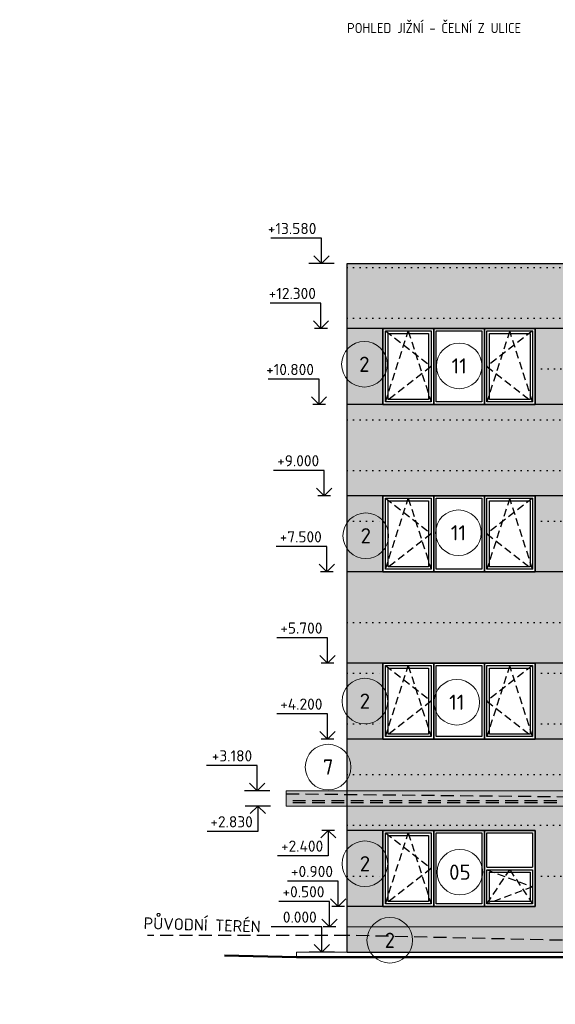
# Model space of a CAD drawing. Header units: millimetres. Extents: x -118752 to 407724, y -73278 to 155058.
# Tile 225 of 256: x 232861 to 243420, y 1960 to 21379. Entities that reach past the tile are written whole.
import ezdxf
from ezdxf.enums import TextEntityAlignment as Align

# ---------------------------------------------------------------- set-up
doc = ezdxf.new("R2010")
doc.units = ezdxf.units.MM
doc.header["$LTSCALE"] = 10
for name, pattern in [('DASH', [0.75, 0.5, -0.25]), ('DASHED', [19.05, 12.7, -6.35]), ('DOT', [6.35, 0, -6.35])]:
    doc.linetypes.add(name, pattern=pattern)
for name, color, linetype, lineweight in [('CKBUBLINY', 1, 'Continuous', 18), ('CKBUBLINY_POPIS', 3, 'Continuous', 25), ('CKKOTY_VYS', 3, 'Continuous', 25), ('CKPOPIS_POHLED', 3, 'Continuous', 25), ('CKSTENY_REZ', 6, 'Continuous', 50), ('CKSTRECHA_PODROVINOU', 7, 'Continuous', 25), ('CKTEXTY_MALE', 3, 'Continuous', 18), ('IN_C_TENKA', 7, 'Continuous', 18), ('pohledy', 7, 'Continuous', 25), ('srafy', 7, 'Continuous', 18)]:
    doc.layers.add(name, color=color, linetype=linetype, lineweight=lineweight)
doc.layers.add('srafy pohledy', color=7, linetype='Continuous')
doc.styles.add('ISO', font='isocp.shx')
doc.styles.get("Standard").update_dxf_attribs({"font": 'isocpeur.ttf'})

# ---------------------------------------------------------------- blocks, each defined once
blk = doc.blocks.new('*U10360')
at = {"color": 0, "linetype": 'ByBlock', "lineweight": -2}
blk.add_lwpolyline([(-1.5, 1.5), (0, 0), (1.5, 1.5), (0, 0), (0, 5), (10, 5)], dxfattribs=at)
blk = doc.blocks.new('*U3313')
at = {"color": 0, "linetype": 'ByBlock', "lineweight": -2}
blk.add_lwpolyline([(-1.5, 1.5), (0, 0), (1.5, 1.5), (0, 0), (0, 5), (10, 5)], dxfattribs=at)
blk = doc.blocks.new('*U3317')
at = {"color": 0, "linetype": 'ByBlock', "lineweight": -2}
blk.add_lwpolyline([(-1.5, -1.5), (0, 0), (1.5, -1.5), (0, 0), (0, -5), (10, -5)], dxfattribs=at)
blk = doc.blocks.new('*U3315')
at = {"color": 0, "linetype": 'ByBlock', "lineweight": -2}
blk.add_lwpolyline([(-1.5, 1.5), (0, 0), (1.5, 1.5), (0, 0), (0, 5), (10, 5)], dxfattribs=at)
blk = doc.blocks.new('*U10364')
at = {"color": 0, "linetype": 'ByBlock', "lineweight": -2}
blk.add_lwpolyline([(-1.5, 1.5), (0, 0), (1.5, 1.5), (0, 0), (0, 5), (10, 5)], dxfattribs=at)
blk = doc.blocks.new('*U10365')
at = {"color": 0, "linetype": 'ByBlock', "lineweight": -2}
blk.add_lwpolyline([(-1.5, 1.5), (0, 0), (1.5, 1.5), (0, 0), (0, 5), (10, 5)], dxfattribs=at)
blk = doc.blocks.new('*U10361')
at = {"color": 0, "linetype": 'ByBlock', "lineweight": -2}
blk.add_lwpolyline([(-1.5, 1.5), (0, 0), (1.5, 1.5), (0, 0), (0, 5), (10, 5)], dxfattribs=at)
blk = doc.blocks.new('*U10362')
at = {"color": 0, "linetype": 'ByBlock', "lineweight": -2}
blk.add_lwpolyline([(-1.5, 1.5), (0, 0), (1.5, 1.5), (0, 0), (0, 5), (10, 5)], dxfattribs=at)
blk = doc.blocks.new('*U3312')
at = {"color": 0, "linetype": 'ByBlock', "lineweight": -2}
blk.add_lwpolyline([(-1.5, 1.5), (0, 0), (1.5, 1.5), (0, 0), (0, 5), (10, 5)], dxfattribs=at)
blk = doc.blocks.new('*U10357')
at = {"color": 0, "linetype": 'ByBlock', "lineweight": -2}
blk.add_lwpolyline([(-1.5, 1.5), (0, 0), (1.5, 1.5), (0, 0), (0, 5), (10, 5)], dxfattribs=at)
blk = doc.blocks.new('*U10358')
at = {"color": 0, "linetype": 'ByBlock', "lineweight": -2}
blk.add_lwpolyline([(-1.5, 1.5), (0, 0), (1.5, 1.5), (0, 0), (0, 5), (10, 5)], dxfattribs=at)
blk = doc.blocks.new('*U10359')
at = {"color": 0, "linetype": 'ByBlock', "lineweight": -2}
blk.add_lwpolyline([(-1.5, 1.5), (0, 0), (1.5, 1.5), (0, 0), (0, 5), (10, 5)], dxfattribs=at)
blk = doc.blocks.new('CK_BUBBLE_1_0_0')
at = {"color": 0, "linetype": 'ByBlock', "lineweight": -2}
blk.add_circle((0, 0), 1, dxfattribs=at)
blk = doc.blocks.new('*U1023')
at = {"layer": 'pohledy'}
for p, q in [((1500, 2400), (-1500, 2400)), ((-1500, 2400), (-1500, 900)), ((1500, 900), (1500, 2400)), ((-1500, 900), (1500, 900))]:
    blk.add_line(p, q, dxfattribs=at)
blk = doc.blocks.new('*U1028')
at = {"layer": 'pohledy'}
for p, q in [((1500, 2400), (-1500, 2400)), ((-1500, 2400), (-1500, 900)), ((1500, 900), (1500, 2400)), ((-1500, 900), (1500, 900))]:
    blk.add_line(p, q, dxfattribs=at)

msp = doc.modelspace()

# ---------------------------------------------------------------- hatches: boundary and pattern name
at = {"layer": 'srafy pohledy'}
msp.add_hatch(color=15, dxfattribs=at).paths.add_polyline_path([(249272.149, 16490.228), (249272.149, 16570.228), (239316.649, 16570.228), (239316.649, 16490.228)])
h = msp.add_hatch(color=15, dxfattribs=at)
h.dxf.hatch_style = 1
h.paths.add_polyline_path([(249522.149, 16490.228), (239316.649, 16490.228), (239316.649, 15490.228), (249522.149, 15490.228)])
h.paths.add_polyline_path([(248022.149, 14540.228), (248022.149, 14490.228), (249522.149, 14490.228), (249522.149, 15490.228), (239316.649, 15490.228), (239316.649, 15290.228), (240022.149, 15290.228), (241022.149, 15290.228), (242022.149, 15290.228), (243022.149, 15290.228), (246022.149, 15290.228), (247022.149, 15290.228), (248022.149, 15290.228)])
h.paths.add_polyline_path([(248022.149, 13790.228), (243022.149, 13790.228), (242022.149, 13790.228), (241022.149, 13790.228), (240022.149, 13790.228), (239316.649, 13790.228), (239316.649, 13490.228), (249522.149, 13490.228), (249522.149, 14490.228), (248022.149, 14490.228)])
h.paths.add_polyline_path([(249522.149, 13490.228), (239316.649, 13490.228), (239316.649, 12490.228), (249522.149, 12490.228)])
h.paths.add_polyline_path([(248022.149, 11990.228), (248022.149, 11490.228), (249522.149, 11490.228), (249522.149, 12490.228), (239316.649, 12490.228), (239316.649, 11990.228), (240022.149, 11990.228), (241022.149, 11990.228), (242022.149, 11990.228), (243022.149, 11990.228), (245022.149, 11990.228), (246022.149, 11990.228), (247022.149, 11990.228)])
h.paths.add_polyline_path([(248022.149, 11490.228), (248022.149, 10490.228), (249522.149, 10490.228), (249522.149, 11490.228)])
h.paths.add_polyline_path([(248022.149, 10490.228), (247022.149, 10490.228), (246022.149, 10490.228), (245022.149, 10490.228), (243022.149, 10490.228), (242022.149, 10490.228), (241022.149, 10490.228), (240022.149, 10490.228), (239316.649, 10490.228), (239316.649, 9490.228), (249522.149, 9490.228), (249522.149, 10490.228)])
h.paths.add_polyline_path([(248022.149, 8690.228), (248022.149, 8490.228), (249522.149, 8490.228), (249522.149, 9490.228), (239316.649, 9490.228), (239316.649, 8690.228), (240022.149, 8690.228), (241022.149, 8690.228), (242022.149, 8690.228), (243022.149, 8690.228), (245022.149, 8690.228), (246022.149, 8690.228), (247022.149, 8690.228)])
h.paths.add_polyline_path([(249522.149, 7490.228), (249522.149, 8490.228), (248022.149, 8490.228), (248022.149, 7490.228)])
h.paths.add_polyline_path([(249522.149, 6490.228), (249522.149, 7490.228), (248022.149, 7490.228), (248022.149, 7190.228), (247022.149, 7190.228), (246022.149, 7190.228), (245022.149, 7190.228), (243022.149, 7190.228), (242022.149, 7190.228), (241022.149, 7190.228), (240022.149, 7190.228), (239316.649, 7190.228), (239316.649, 6490.228)])
h.paths.add_polyline_path([(249522.149, 5490.228), (249522.149, 6490.228), (239316.649, 6490.228), (239316.649, 6170.228), (248022.149, 6170.228), (248022.149, 6010.228), (248022.149, 5970.224), (248022.149, 5935.228), (248022.149, 5870.228), (239316.649, 5870.228), (239316.649, 5490.228)])
h.paths.add_polyline_path([(248022.149, 4490.228), (249522.149, 4490.228), (249522.149, 5490.228), (239316.649, 5490.228), (239316.649, 5390.228), (240022.149, 5390.228), (241022.149, 5390.228), (242022.149, 5390.228), (243022.149, 5390.228), (243022.149, 4490.228), (245022.149, 4490.228), (245022.149, 5060.228), (245022.149, 5390.228), (246222.149, 5390.228), (247122.149, 5390.228), (248022.149, 5390.228)])
h.paths.add_polyline_path([(248022.149, 4490.228), (248022.149, 3490.228), (249522.149, 3490.228), (249522.149, 4490.228)])
h.paths.add_polyline_path([(245022.149, 3490.228), (245022.149, 4490.228), (243022.149, 4490.228), (243022.149, 3890.228), (242022.149, 3890.228), (241022.149, 3890.228), (240022.149, 3890.228), (239316.649, 3890.228), (239316.649, 3490.228)])
h.paths.add_polyline_path([(224818.507, 3743.562), (224818.507, 3926.895), (225287.84, 3926.895), (225287.84, 3743.562)], flags=24)
h.paths.add_polyline_path([(238474.926, 3743.562), (238474.926, 3926.895), (238944.259, 3926.895), (238944.259, 3743.562)], flags=24)
h = msp.add_hatch(color=251, dxfattribs=at)
h.paths.add_polyline_path([(243022.149, 11490.228), (243022.149, 10490.228), (245022.149, 10490.228), (245022.149, 11490.228)])
h.paths.add_polyline_path([(243022.149, 7490.228), (243022.149, 7190.228), (245022.149, 7190.228), (245022.149, 7490.228)])
h.paths.add_polyline_path([(243022.149, 7490.228), (245022.149, 7490.228), (245022.149, 8490.228), (243022.149, 8490.228)])
h.paths.add_polyline_path([(243022.149, 8490.228), (245022.149, 8490.228), (245022.149, 8690.228), (243022.149, 8690.228)])
h.paths.add_polyline_path([(246022.149, 14540.228), (246022.149, 15290.228), (243022.149, 15290.228), (243022.149, 14490.228), (248022.149, 14490.228), (248022.149, 14540.228), (247022.149, 14540.228)])
h.paths.add_polyline_path([(243022.149, 13790.228), (248022.149, 13790.228), (248022.149, 14490.228), (243022.149, 14490.228)])
h.paths.add_polyline_path([(239316.649, 8690.228), (239316.649, 8490.228), (240022.149, 8490.228), (240022.149, 8690.228)])
h.paths.add_polyline_path([(239316.649, 7190.228), (240022.149, 7190.228), (240022.149, 7490.228), (239316.649, 7490.228)])
h.paths.add_polyline_path([(240022.149, 15290.228), (239316.649, 15290.228), (239316.649, 13790.228), (240022.149, 13790.228)])
h.paths.add_polyline_path([(239316.649, 8490.228), (239316.649, 7490.228), (240022.149, 7490.228), (240022.149, 8490.228)])
h.paths.add_polyline_path([(243022.149, 11490.228), (245022.149, 11490.228), (245022.149, 11990.228), (243022.149, 11990.228)])
h.paths.add_polyline_path([(239316.649, 11490.228), (239316.649, 10490.228), (240022.149, 10490.228), (240022.149, 11490.228)])
h.paths.add_polyline_path([(239316.649, 11490.228), (240022.149, 11490.228), (240022.149, 11990.228), (239316.649, 11990.228)])
h = msp.add_hatch(color=251, dxfattribs=at)
h.dxf.hatch_style = 1
h.paths.add_polyline_path([(239316.649, 6170.228), (238116.649, 6170.228), (238116.649, 6112.634), (239316.649, 6100.228)])
h.paths.add_polyline_path([(239316.649, 5970.224), (239316.649, 6100.228), (238116.649, 6112.634), (238116.649, 5935.228), (239316.649, 5935.228)])
h.paths.add_polyline_path([(239316.649, 5870.228), (239316.649, 5935.228), (238116.649, 5935.228), (238116.649, 5870.228)])
h = msp.add_hatch(color=251, dxfattribs=at)
h.dxf.hatch_style = 1
h.paths.add_polyline_path([(248022.149, 5870.228), (248022.149, 5935.228), (239316.649, 5935.228), (239316.649, 5870.228)])
h.paths.add_polyline_path([(248022.149, 6170.228), (239316.649, 6170.228), (239316.649, 6100.228), (248022.149, 6010.228)])
h.paths.add_polyline_path([(239316.649, 5970.224), (239316.649, 6100.228), (248022.149, 6010.228), (248022.149, 5970.224)])
h.paths.add_polyline_path([(239316.649, 5970.224), (239316.649, 5935.228), (248022.149, 5935.228), (248022.149, 5970.224)])
h = msp.add_hatch(color=251, dxfattribs=at)
h.dxf.hatch_style = 1
h.paths.add_polyline_path([(240022.149, 4490.228), (240022.149, 5390.228), (239316.649, 5390.228), (239316.649, 4490.228)])
h.paths.add_polyline_path([(240022.149, 4490.228), (239316.649, 4490.228), (239316.649, 3890.228), (240022.149, 3890.228)])
h = msp.add_hatch(color=251, dxfattribs=at)
h.dxf.hatch_style = 1
h.paths.add_polyline_path([(244705.041, 2990.228), (244705.041, 3195.741), (239316.649, 3320.228), (239316.649, 2990.228)])
h.paths.add_polyline_path([(244729.374, 3243.562), (244729.374, 3426.895), (245121.708, 3426.895), (245121.708, 3243.562)], flags=24)
h.paths.add_polyline_path([(244705.041, 3240.228), (245022.149, 3240.228), (245022.149, 3490.228), (239316.649, 3490.228), (239316.649, 3320.228), (244705.041, 3195.741)])
h.paths.add_polyline_path([(247122.149, 3139.899), (247122.149, 2990.228), (248022.149, 2990.228), (248022.149, 3119.107)])

# ---------------------------------------------------------------- linework, layer by layer
at = {"layer": 'CKKOTY_VYS', "ltscale": 2}
for p, q in [((239059.796, 16570.228), (238559.796, 16570.228)), ((238925.767, 15290.228), (238675.767, 15290.228)), ((238887.224, 13790.228), (238637.224, 13790.228)), ((238990.007, 11990.228), (238740.007, 11990.228)), ((239041.398, 10490.228), (238791.398, 10490.228)), ((239054.246, 8690.228), (238804.246, 8690.228)), ((239054.246, 7190.228), (238804.246, 7190.228)), ((237794.172, 6170.228), (237294.172, 6170.228)), ((237806.284, 5870.228), (237306.284, 5870.228)), ((239069.503, 5390.228), (238819.503, 5390.228)), ((239262.22, 3890.228), (239012.22, 3890.228)), ((239093.592, 3490.228), (238843.592, 3490.228)), ((239066.649, 2990.228), (238566.649, 2990.228))]:
    msp.add_line(p, q, dxfattribs=at)
at = {"layer": 'CKSTENY_REZ', "ltscale": 2}
msp.add_lwpolyline([(236898.911, 2921.376), (238316.649, 2890.228), (273895.465, 2890.228)], dxfattribs=at)
at = {"layer": 'CKSTRECHA_PODROVINOU', "linetype": 'DASHED', "ltscale": 2}
for p, q in [((238116.649, 6112.634), (248022.149, 6010.228)), ((248022.149, 5935.228), (238116.649, 5935.228)), ((248022.511, 5970.224), (238117.011, 5970.224))]:
    msp.add_line(p, q, dxfattribs=at)
at = {"layer": 'IN_C_TENKA', "ltscale": 2}
for p, q in [((248022.149, 6170.228), (238116.649, 6170.228)), ((238116.649, 5870.228), (238116.649, 6170.228)), ((238116.649, 5870.228), (248022.149, 5870.228)), ((239316.649, 3490.228), (245022.149, 3490.228))]:
    msp.add_line(p, q, dxfattribs=at)
at = {"layer": 'pohledy', "ltscale": 2}
for p, q in [((239316.649, 16570.228), (252243.643, 16570.228)), ((239316.649, 6170.228), (239316.649, 16570.228)), ((248022.149, 15290.228), (239316.649, 15290.228)), ((248022.149, 13790.228), (239316.649, 13790.228)), ((248022.149, 11990.228), (239316.649, 11990.228)), ((248022.149, 10490.228), (239316.649, 10490.228)), ((248022.149, 8690.228), (239316.649, 8690.228)), ((248022.149, 7190.228), (239316.649, 7190.228)), ((239316.649, 5870.228), (239316.649, 6170.228)), ((239316.649, 2990.228), (239316.649, 5870.228)), ((243022.149, 5390.228), (239316.649, 5390.228)), ((242072.149, 4665.228), (242972.149, 4665.228)), ((242072.149, 4615.228), (242972.149, 4615.228)), ((243022.149, 3890.228), (239316.649, 3890.228)), ((239316.649, 2990.228), (251372.149, 2990.228)), ((238316.649, 2890.228), (273895.465, 2890.228))]:
    msp.add_line(p, q, dxfattribs=at)
at = {"layer": 'pohledy', "linetype": 'DOT', "ltscale": 2}
for p, q in [((239316.649, 16490.228), (269600.656, 16490.228)), ((239316.649, 15490.228), (271772.149, 15490.228)), ((243022.149, 14490.228), (271772.149, 14490.228)), ((239316.649, 13490.228), (271772.149, 13490.228)), ((239316.649, 12490.228), (271772.149, 12490.228)), ((239316.649, 11490.228), (240022.149, 11490.228)), ((243022.149, 11490.228), (245022.149, 11490.228)), ((239316.649, 9490.228), (271772.149, 9490.228)), ((239316.649, 8490.228), (240022.149, 8490.228)), ((243022.149, 8490.228), (245022.149, 8490.228)), ((239316.649, 7490.228), (240022.149, 7490.228)), ((243022.149, 7490.228), (245022.149, 7490.228)), ((239316.649, 6490.228), (271772.149, 6490.228)), ((239316.649, 5490.228), (271772.149, 5490.228)), ((239316.649, 4490.228), (240022.149, 4490.228)), ((243022.149, 4490.228), (245022.149, 4490.228))]:
    msp.add_line(p, q, dxfattribs=at)
at = {"layer": 'pohledy', "linetype": 'DASH', "ltscale": 30}
for p, q in [((240072.149, 15240.228), (240972.149, 14540.228)), ((240072.149, 13840.228), (240522.149, 15240.228)), ((240522.149, 15240.228), (240972.149, 13840.228)), ((242972.149, 15240.228), (242072.149, 14540.228)), ((242522.149, 15240.228), (242072.149, 13840.228)), ((242972.149, 13840.228), (242522.149, 15240.228)), ((240972.149, 14540.228), (240072.149, 13840.228)), ((242072.149, 14540.228), (242972.149, 13840.228)), ((240072.149, 11940.228), (240972.149, 11240.228)), ((240072.149, 10540.228), (240522.149, 11940.228)), ((240522.149, 11940.228), (240972.149, 10540.228)), ((242522.149, 11940.228), (242072.149, 10540.228)), ((242972.149, 11940.228), (242072.149, 11240.228)), ((242972.149, 10540.228), (242522.149, 11940.228)), ((240972.149, 11240.228), (240072.149, 10540.228)), ((242072.149, 11240.228), (242972.149, 10540.228)), ((240072.149, 8640.228), (240972.149, 7940.228)), ((240072.149, 7240.228), (240522.149, 8640.228)), ((240522.149, 8640.228), (240972.149, 7240.228)), ((242972.149, 8640.228), (242072.149, 7940.228)), ((242522.149, 8640.228), (242072.149, 7240.228)), ((242972.149, 7240.228), (242522.149, 8640.228)), ((240972.149, 7940.228), (240072.149, 7240.228)), ((242072.149, 7940.228), (242972.149, 7240.228)), ((240072.149, 5340.228), (240972.149, 4640.228)), ((240072.149, 3940.228), (240522.149, 5340.228)), ((240522.149, 5340.228), (240972.149, 3940.228)), ((240972.149, 4640.228), (240072.149, 3940.228)), ((242072.149, 4615.228), (242972.149, 4277.728)), ((242072.149, 3940.228), (242522.149, 4615.228)), ((242522.149, 4615.228), (242972.149, 3940.228)), ((242972.149, 4277.728), (242072.149, 3940.228))]:
    msp.add_line(p, q, dxfattribs=at)
at = {"layer": 'pohledy', "ltscale": 2}
for points in [[(240022.149, 15290.228), (241022.149, 15290.228), (241022.149, 13790.228), (240022.149, 13790.228)], [(240072.149, 15240.228), (240972.149, 15240.228), (240972.149, 13840.228), (240072.149, 13840.228)], [(240122.149, 15190.228), (240922.149, 15190.228), (240922.149, 13890.228), (240122.149, 13890.228)], [(241022.149, 15290.228), (242022.149, 15290.228), (242022.149, 13790.228), (241022.149, 13790.228)], [(241072.149, 15240.228), (241972.149, 15240.228), (241972.149, 13840.228), (241072.149, 13840.228)], [(242022.149, 15290.228), (243022.149, 15290.228), (243022.149, 13790.228), (242022.149, 13790.228)], [(242072.149, 15240.228), (242972.149, 15240.228), (242972.149, 13840.228), (242072.149, 13840.228)], [(242122.149, 15190.228), (242922.149, 15190.228), (242922.149, 13890.228), (242122.149, 13890.228)], [(240022.149, 11990.228), (241022.149, 11990.228), (241022.149, 10490.228), (240022.149, 10490.228)], [(240072.149, 11940.228), (240972.149, 11940.228), (240972.149, 10540.228), (240072.149, 10540.228)], [(240122.149, 11890.228), (240922.149, 11890.228), (240922.149, 10590.228), (240122.149, 10590.228)], [(241022.149, 11990.228), (242022.149, 11990.228), (242022.149, 10490.228), (241022.149, 10490.228)], [(241072.149, 11940.228), (241972.149, 11940.228), (241972.149, 10540.228), (241072.149, 10540.228)], [(242022.149, 11990.228), (243022.149, 11990.228), (243022.149, 10490.228), (242022.149, 10490.228)], [(242072.149, 11940.228), (242972.149, 11940.228), (242972.149, 10540.228), (242072.149, 10540.228)], [(242122.149, 11890.228), (242922.149, 11890.228), (242922.149, 10590.228), (242122.149, 10590.228)], [(240022.149, 8690.228), (241022.149, 8690.228), (241022.149, 7190.228), (240022.149, 7190.228)], [(240072.149, 8640.228), (240972.149, 8640.228), (240972.149, 7240.228), (240072.149, 7240.228)], [(240122.149, 8590.228), (240922.149, 8590.228), (240922.149, 7290.228), (240122.149, 7290.228)], [(241022.149, 8690.228), (242022.149, 8690.228), (242022.149, 7190.228), (241022.149, 7190.228)], [(241072.149, 8640.228), (241972.149, 8640.228), (241972.149, 7240.228), (241072.149, 7240.228)], [(242022.149, 8690.228), (243022.149, 8690.228), (243022.149, 7190.228), (242022.149, 7190.228)], [(242072.149, 8640.228), (242972.149, 8640.228), (242972.149, 7240.228), (242072.149, 7240.228)], [(242122.149, 8590.228), (242922.149, 8590.228), (242922.149, 7290.228), (242122.149, 7290.228)], [(240022.149, 5390.228), (241022.149, 5390.228), (241022.149, 3890.228), (240022.149, 3890.228)], [(240072.149, 5340.228), (240972.149, 5340.228), (240972.149, 3940.228), (240072.149, 3940.228)], [(240122.149, 5290.228), (240922.149, 5290.228), (240922.149, 3990.228), (240122.149, 3990.228)], [(241022.149, 5390.228), (242022.149, 5390.228), (242022.149, 3890.228), (241022.149, 3890.228)], [(241072.149, 5340.228), (241972.149, 5340.228), (241972.149, 3940.228), (241072.149, 3940.228)], [(242022.149, 5390.228), (243022.149, 5390.228), (243022.149, 3890.228), (242022.149, 3890.228)], [(242122.149, 4565.228), (242922.149, 4565.228), (242922.149, 3990.228), (242122.149, 3990.228)]]:
    msp.add_lwpolyline(points, close=True, dxfattribs=at)
for points in [[(242072.149, 4665.228), (242072.149, 5340.228), (242972.149, 5340.228), (242972.149, 4665.228)], [(242972.149, 4615.228), (242972.149, 3940.228), (242072.149, 3940.228), (242072.149, 4615.228)]]:
    msp.add_lwpolyline(points, dxfattribs=at)
at = {"layer": 'pohledy', "linetype": 'DASHED', "ltscale": 2}
msp.add_lwpolyline([(276722.149, 1960.228), (271722.149, 2020.228), (268022.149, 2230.228), (262322.149, 2730.228), (261322.149, 2800.228), (258222.52, 2890.228), (249272.149, 3090.228), (239316.649, 3320.228), (235380.246, 3320.228)], dxfattribs=at)
at = {"layer": 'srafy', "ltscale": 2}
for p, q in [((238316.649, 2890.228), (236898.911, 2921.376)), ((239316.649, 2990.228), (238316.649, 2990.228)), ((238316.649, 2990.228), (238316.649, 2890.228))]:
    msp.add_line(p, q, dxfattribs=at)

# ---------------------------------------------------------------- block references
at = {"layer": 'CKBUBLINY'}
ref = msp.add_blockref('CK_BUBBLE_1_0_0', (239655.998, 14582.81), dxfattribs=dict(at, xscale=450, yscale=450, zscale=450))
ref.add_attrib('NUM1', '2', dxfattribs={"layer": 'CKBUBLINY_POPIS', "height": 300}).set_placement((239655.998, 14582.81), align=Align.MIDDLE_CENTER)
ref = msp.add_blockref('CK_BUBBLE_1_0_0', (241525.259, 14549.463), dxfattribs=dict(at, xscale=450, yscale=450, zscale=450))
ref.add_attrib('NUM1', '11', dxfattribs={"layer": 'CKBUBLINY_POPIS', "height": 300}).set_placement((241525.259, 14549.463), align=Align.MIDDLE_CENTER)
ref = msp.add_blockref('CK_BUBBLE_1_0_0', (241510.049, 11260.373), dxfattribs=dict(at, xscale=450, yscale=450, zscale=450))
ref.add_attrib('NUM1', '11', dxfattribs={"layer": 'CKBUBLINY_POPIS', "height": 300}).set_placement((241510.049, 11260.373), align=Align.MIDDLE_CENTER)
ref = msp.add_blockref('CK_BUBBLE_1_0_0', (239683.871, 11200.779), dxfattribs=dict(at, xscale=450, yscale=450, zscale=450))
ref.add_attrib('NUM1', '2', dxfattribs={"layer": 'CKBUBLINY_POPIS', "height": 300}).set_placement((239683.871, 11200.779), align=Align.MIDDLE_CENTER)
ref = msp.add_blockref('CK_BUBBLE_1_0_0', (239665.289, 7939.534), dxfattribs=dict(at, xscale=450, yscale=450, zscale=450))
ref.add_attrib('NUM1', '2', dxfattribs={"layer": 'CKBUBLINY_POPIS', "height": 300}).set_placement((239665.289, 7939.534), align=Align.MIDDLE_CENTER)
ref = msp.add_blockref('CK_BUBBLE_1_0_0', (241477.42, 7916.811), dxfattribs=dict(at, xscale=450, yscale=450, zscale=450))
ref.add_attrib('NUM1', '11', dxfattribs={"layer": 'CKBUBLINY_POPIS', "height": 300}).set_placement((241477.42, 7916.811), align=Align.MIDDLE_CENTER)
ref = msp.add_blockref('CK_BUBBLE_1_0_0', (238940.568, 6638.753), dxfattribs=dict(at, xscale=450, yscale=450, zscale=450))
ref.add_attrib('NUM1', '7', dxfattribs={"layer": 'CKBUBLINY_POPIS', "height": 300}).set_placement((238940.568, 6638.753), align=Align.MIDDLE_CENTER)
ref = msp.add_blockref('CK_BUBBLE_1_0_0', (239666.629, 4732.847), dxfattribs=dict(at, xscale=450, yscale=450, zscale=450))
ref.add_attrib('NUM1', '2', dxfattribs={"layer": 'CKBUBLINY_POPIS', "height": 300}).set_placement((239666.629, 4732.847), align=Align.MIDDLE_CENTER)
ref = msp.add_blockref('CK_BUBBLE_1_0_0', (241538.408, 4566.46), dxfattribs=dict(at, xscale=450, yscale=450, zscale=450))
ref.add_attrib('NUM1', '05', dxfattribs={"layer": 'CKBUBLINY_POPIS', "height": 300}).set_placement((241538.408, 4566.46), align=Align.MIDDLE_CENTER)
ref = msp.add_blockref('CK_BUBBLE_1_0_0', (240157.678, 3222.804), dxfattribs=dict(at, xscale=450, yscale=450, zscale=450))
ref.add_attrib('NUM1', '2', dxfattribs={"layer": 'CKBUBLINY_POPIS', "height": 300}).set_placement((240157.678, 3222.804), align=Align.MIDDLE_CENTER)
at = {"layer": 'CKKOTY_VYS'}
ref = msp.add_blockref('*U3312', (238809.796, 16570.228), dxfattribs=dict(at, xscale=-100, yscale=100, zscale=100))
ref.add_attrib('Výška', '+13.580', dxfattribs={"layer": '0', "color": 0, "linetype": 'ByBlock', "lineweight": -2, "height": 220}).set_placement((238709.796, 17150.228), align=Align.RIGHT)
ref = msp.add_blockref('*U10357', (238800.767, 15290.228), dxfattribs=dict(at, xscale=-100, yscale=100, zscale=100))
ref.add_attrib('Výška', '+12.300', dxfattribs={"layer": '0', "color": 0, "linetype": 'ByBlock', "lineweight": -2, "height": 220}).set_placement((238700.767, 15870.228), align=Align.RIGHT)
ref = msp.add_blockref('*U10358', (238762.224, 13790.228), dxfattribs=dict(at, xscale=-100, yscale=100, zscale=100))
ref.add_attrib('Výška', '+10.800', dxfattribs={"layer": '0', "color": 0, "linetype": 'ByBlock', "lineweight": -2, "height": 220}).set_placement((238662.224, 14370.228), align=Align.RIGHT)
ref = msp.add_blockref('*U10359', (238865.007, 11990.228), dxfattribs=dict(at, xscale=-100, yscale=100, zscale=100))
ref.add_attrib('Výška', '+9.000', dxfattribs={"layer": '0', "color": 0, "linetype": 'ByBlock', "lineweight": -2, "height": 220}).set_placement((238765.007, 12570.228), align=Align.RIGHT)
ref = msp.add_blockref('*U10360', (238916.398, 10490.228), dxfattribs=dict(at, xscale=-100, yscale=100, zscale=100))
ref.add_attrib('Výška', '+7.500', dxfattribs={"layer": '0', "color": 0, "linetype": 'ByBlock', "lineweight": -2, "height": 220}).set_placement((238816.398, 11070.228), align=Align.RIGHT)
ref = msp.add_blockref('*U10361', (238929.246, 8690.228), dxfattribs=dict(at, xscale=-100, yscale=100, zscale=100))
ref.add_attrib('Výška', '+5.700', dxfattribs={"layer": '0', "color": 0, "linetype": 'ByBlock', "lineweight": -2, "height": 220}).set_placement((238829.246, 9270.228), align=Align.RIGHT)
ref = msp.add_blockref('*U10362', (238929.246, 7190.228), dxfattribs=dict(at, xscale=-100, yscale=100, zscale=100))
ref.add_attrib('Výška', '+4.200', dxfattribs={"layer": '0', "color": 0, "linetype": 'ByBlock', "lineweight": -2, "height": 220}).set_placement((238829.246, 7770.228), align=Align.RIGHT)
ref = msp.add_blockref('*U3313', (237544.172, 6170.228), dxfattribs=dict(at, xscale=-100, yscale=100, zscale=100))
ref.add_attrib('Výška', '+3.180', dxfattribs={"layer": '0', "color": 0, "linetype": 'ByBlock', "lineweight": -2, "height": 220}).set_placement((237444.172, 6750.228), align=Align.RIGHT)
ref = msp.add_blockref('*U3317', (237556.284, 5870.228), dxfattribs=dict(at, xscale=-100, yscale=100, zscale=100))
ref.add_attrib('Výška', '+2.830', dxfattribs={"layer": '0', "color": 0, "linetype": 'ByBlock', "lineweight": -2, "height": 220}).set_placement((237456.284, 5450.228), align=Align.RIGHT)
ref = msp.add_blockref('*U3317', (238944.503, 5390.228), dxfattribs=dict(at, xscale=-100, yscale=100, zscale=100))
ref.add_attrib('Výška', '+2.400', dxfattribs={"layer": '0', "color": 0, "linetype": 'ByBlock', "lineweight": -2, "height": 220}).set_placement((238844.503, 4970.228), align=Align.RIGHT)
ref = msp.add_blockref('*U10364', (239137.22, 3890.228), dxfattribs=dict(at, xscale=-100, yscale=100, zscale=100))
ref.add_attrib('Výška', '+0.900', dxfattribs={"layer": '0', "color": 0, "linetype": 'ByBlock', "lineweight": -2, "height": 220}).set_placement((239037.22, 4470.228), align=Align.RIGHT)
ref = msp.add_blockref('*U10365', (238968.592, 3490.228), dxfattribs=dict(at, xscale=-100, yscale=100, zscale=100))
ref.add_attrib('Výška', '+0.500', dxfattribs={"layer": '0', "color": 0, "linetype": 'ByBlock', "lineweight": -2, "height": 220}).set_placement((238868.592, 4070.228), align=Align.RIGHT)
ref = msp.add_blockref('*U3315', (238816.649, 2990.228), dxfattribs=dict(at, xscale=-100, yscale=100, zscale=100))
ref.add_attrib('Výška', '0.000', dxfattribs={"layer": '0', "color": 0, "linetype": 'ByBlock', "lineweight": -2, "height": 220}).set_placement((238716.649, 3570.228), align=Align.RIGHT)
at = {"layer": 'pohledy'}
for name, p in [('*U1028', (241522.149, 12890.228)), ('*U1028', (241522.149, 9590.228)), ('*U1028', (241522.149, 6290.228)), ('*U1023', (241522.149, 2990.228))]:
    msp.add_blockref(name, p, dxfattribs=at)

# ---------------------------------------------------------------- texts
at = {"layer": 'CKPOPIS_POHLED', "color": 6, "style": 'ISO'}
msp.add_text('POHLED JIŽNÍ - ČELNÍ Z ULICE', height=200, dxfattribs=at).set_placement((239316.649, 21213.99), align=Align.MIDDLE_LEFT)
at = {"layer": 'CKTEXTY_MALE'}
msp.add_text('PŮVODNÍ TERÉN', height=230, rotation=358.281642, dxfattribs=at).set_placement((235301.014, 3446.572))

doc.saveas('drawing.dxf')
